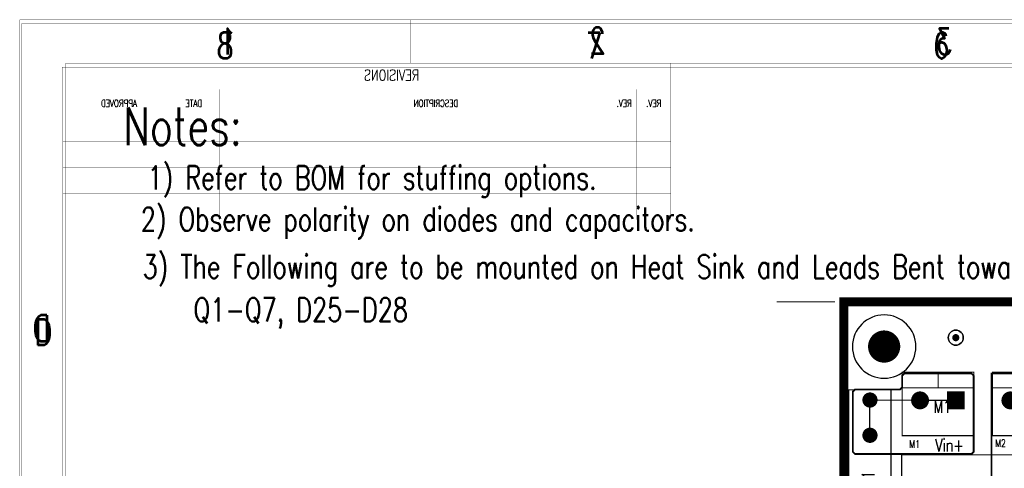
# Model space of a CAD drawing. Extents: x -4.8 to 11.7, y -3.6 to 8.1.
# Tile 4 of 53: x -4.8 to 0.7, y 5.6 to 8.1. Entities that reach past the tile are written whole.
import ezdxf

# ---------------------------------------------------------------- set-up
doc = ezdxf.new("R2010")
doc.units = 0
for name, pattern in [('KEEPOUT_00011101$0', [2, 1, 1]), ('KEEPOUT_00011110$0', [2, 1, 1]), ('SIG_15', [2, 1, 1]), ('SIG_4', [2, 1, 1]), ('SIG_8', [2, 1, 1]), ('TRMIDX_4096', [2, 1, 1])]:
    doc.linetypes.add(name, pattern=pattern)
for name, color, linetype in [('2D_LINE_02', 231, 'CONTINUOUS'), ('2D_LINE_03', 112, 'CONTINUOUS'), ('2D_LINE_129', 2, 'CONTINUOUS'), ('2D_LINE_130', 106, 'CONTINUOUS'), ('BOARD_OUTLINE_00', 254, 'CONTINUOUS'), ('COPPER_01', 1, 'CONTINUOUS'), ('COPPER_04', 5, 'CONTINUOUS'), ('DIMENSION2_122', 254, 'CONTINUOUS'), ('DIMENSION4_122', 254, 'CONTINUOUS'), ('DIMENSION6_122', 254, 'CONTINUOUS'), ('DIMENSION7_122', 254, 'CONTINUOUS'), ('DRIL_NPLTE_THRU_01', 16, 'CONTINUOUS'), ('DRIL_NPLTE_THRU_04', 176, 'CONTINUOUS'), ('DRIL_PLTE_THRU_01', 16, 'CONTINUOUS'), ('DRIL_PLTE_THRU_04', 176, 'CONTINUOUS'), ('DRIL_SYMBOL', 254, 'CONTINUOUS'), ('KEEPOUT_-1', 254, 'CONTINUOUS'), ('KEEPOUT_00', 2, 'CONTINUOUS'), ('KEEPOUT_01', 2, 'CONTINUOUS'), ('LINK_00', 2, 'CONTINUOUS'), ('PADS_BOT', 5, 'CONTINUOUS'), ('PADS_INNER', 1, 'CONTINUOUS'), ('PADS_TOP', 1, 'CONTINUOUS'), ('PART_NAME_123', 255, 'CONTINUOUS'), ('PART_NAME_129', 2, 'CONTINUOUS'), ('PART_TOP_2DLINE_123', 255, 'CONTINUOUS'), ('PART_TOP_2DLINE_129', 2, 'CONTINUOUS'), ('TEXT_123', 255, 'CONTINUOUS'), ('TEXT_129', 2, 'CONTINUOUS'), ('TEXT_130', 106, 'CONTINUOUS')]:
    doc.layers.add(name, color=color, linetype=linetype)
doc.styles.add('W0$00075', font='simplex', dxfattribs={"width": 0.75})
doc.styles.add('W0$001', font='simplex', dxfattribs={"width": 0.75})
doc.styles.add('W0$006', font='simplex', dxfattribs={"width": 0.75})
doc.styles.add('W0$01', font='simplex', dxfattribs={"width": 0.75})

# ---------------------------------------------------------------- blocks, each defined once
blk = doc.blocks.new('SMOOTH_0$01')
at = {"const_width": 0.005}
blk.add_lwpolyline([(-0.0025, 0, 1), (0.0025, 0, 1)], format="xyb", close=True, dxfattribs=at)
blk = doc.blocks.new('BOARD_1')
at = {"layer": 'BOARD_OUTLINE_00', "const_width": 0.01}
blk.add_lwpolyline([(0.0943, 1.2005), (7.4193, 1.2005), (7.4193, -5.5995), (0.0943, -5.5995)], close=True, dxfattribs=at)
at = {"layer": 'BOARD_OUTLINE_00'}
blk.add_blockref('SMOOTH_0$01', (0.0943, 1.2005), dxfattribs=at)
blk = doc.blocks.new('SMOOTH_0$001')
at = {"const_width": 0.0005}
blk.add_lwpolyline([(-0.00025, 0, 1), (0.00025, 0, 1)], format="xyb", close=True, dxfattribs=at)
blk = doc.blocks.new('DRAWING_89')
at = {"layer": '2D_LINE_130', "const_width": 0.001}
for points in [[(15.9061, -0.4699), (-0.5924, -0.4699), (-0.5924, 10.2056), (15.9061, 10.2056)], [(15.6787, -0.2272), (-0.3346, -0.2272), (-0.3346, 9.963), (15.6787, 9.963)]]:
    blk.add_lwpolyline(points, close=True, dxfattribs=at)
for points in [[(1.5912, 9.963), (1.5912, 10.2056)], [(3.5322, 9.963), (3.5322, 10.2056)], [(3.047, 9.963), (3.047, 9.0896)], [(-0.3498, 9.8174), (3.047, 9.8174)], [(0.1355, 9.8174), (0.1355, 9.0896)], [(0.5237, 9.8174), (0.5237, 9.0896)], [(2.6588, 9.8174), (2.6588, 9.0896)], [(2.8529, 9.8174), (2.8529, 9.0896)], [(-0.3498, 9.6719), (3.047, 9.6719)], [(-0.3498, 9.5263), (3.047, 9.5263)], [(-0.3498, 9.3807), (3.047, 9.3807)], [(-0.3498, 9.2351), (3.047, 9.2351)], [(-0.3498, 9.0896), (3.047, 9.0896)]]:
    blk.add_lwpolyline(points, dxfattribs=at)
at = {"layer": '2D_LINE_130'}
for p in [(-0.5924, 10.2056), (1.5912, 10.2056), (3.5322, 10.2056), (-0.3346, 9.963), (1.5912, 9.963), (3.047, 9.963), (3.5322, 9.963), (-0.3498, 9.8174), (0.1355, 9.8174), (0.5237, 9.8174), (2.6588, 9.8174), (2.8529, 9.8174), (3.047, 9.8174), (-0.3498, 9.6719), (3.047, 9.6719), (-0.3498, 9.5263), (3.047, 9.5263), (-0.3498, 9.3807), (3.047, 9.3807), (-0.3498, 9.2351), (3.047, 9.2351), (-0.3498, 9.0896), (0.1355, 9.0896), (0.5237, 9.0896), (2.6588, 9.0896), (2.8529, 9.0896), (3.047, 9.0896), (3.047, 9.0896)]:
    blk.add_blockref('SMOOTH_0$001', p, dxfattribs=at)
at = {"layer": 'TEXT_130', "style": 'W0$00075', "text_generation_flag": 2, "width": 0.75}
for s, height, p in [('1', 0.1456, (0.6207, 10.0115)), ('2', 0.1456, (2.6831, 10.0164)), ('3', 0.1456, (4.6241, 10.0115)), ('REVISIONS', 0.06066, (1.6398, 9.866)), ('APPROVED', 0.03882, (0.0627, 9.7204)), ('DATE', 0.03882, (0.4266, 9.7204)), ('DESCRIPTION', 0.03882, (1.8581, 9.7204)), ('REV.', 0.03882, (2.8286, 9.7204)), ('REV.', 0.03882, (2.9936, 9.7204)), ('D', 0.1456, (-0.4225, 8.4102))]:
    blk.add_text(s, height=height, dxfattribs=at).set_placement(p)
blk = doc.blocks.new('DRAWING_94')
at = {"layer": '2D_LINE_129', "const_width": 0.001}
blk.add_lwpolyline([(0, 0), (16.4985, 0), (16.4985, 10.6755), (0, 10.6755)], close=True, dxfattribs=at)
at = {"layer": '2D_LINE_129'}
blk.add_blockref('SMOOTH_0$001', (0, 10.6755), dxfattribs=at)
blk = doc.blocks.new('DRAWING_117')
at = {"layer": '2D_LINE_129', "const_width": 0.001}
blk.add_lwpolyline([(0, 0), (16.0133, 0), (16.0133, 10.1903), (0, 10.1903)], close=True, dxfattribs=at)
at = {"layer": '2D_LINE_129'}
blk.add_blockref('SMOOTH_0$001', (0, 10.1903), dxfattribs=at)
blk = doc.blocks.new('DRAWING_122')
at = {"layer": '2D_LINE_129', "const_width": 0.001}
blk.add_lwpolyline([(0, 0), (0, 0.2426)], dxfattribs=at)
at = {"layer": '2D_LINE_129'}
for p in [(0, 0.2426), (0, 0)]:
    blk.add_blockref('SMOOTH_0$001', p, dxfattribs=at)
blk = doc.blocks.new('DRAWING_123')
at = {"layer": '2D_LINE_129', "const_width": 0.001}
blk.add_lwpolyline([(0, 0), (0, 0.2426)], dxfattribs=at)
at = {"layer": '2D_LINE_129'}
for p in [(0, 0.2426), (0, 0)]:
    blk.add_blockref('SMOOTH_0$001', p, dxfattribs=at)
blk = doc.blocks.new('SMOOTH_0$05')
at = {"const_width": 0.025}
blk.add_lwpolyline([(-0.0125, 0, 1), (0.0125, 0, 1)], format="xyb", close=True, dxfattribs=at)
blk = doc.blocks.new('DRAWING_167')
at = {"layer": '2D_LINE_02', "const_width": 0.05}
blk.add_lwpolyline([(0.0943, 1.2005), (7.4193, 1.2005), (7.4193, -5.5995), (0.0943, -5.5995)], close=True, dxfattribs=at)
at = {"layer": '2D_LINE_02'}
blk.add_blockref('SMOOTH_0$05', (0.0943, 1.2005), dxfattribs=at)
blk = doc.blocks.new('DRAWING_168')
at = {"layer": '2D_LINE_03', "const_width": 0.05}
blk.add_lwpolyline([(0.0943, 1.2005), (7.4193, 1.2005), (7.4193, -5.5995), (0.0943, -5.5995)], close=True, dxfattribs=at)
at = {"layer": '2D_LINE_03'}
blk.add_blockref('SMOOTH_0$05', (0.0943, 1.2005), dxfattribs=at)
blk = doc.blocks.new('DRAWING_276')
at = {"layer": '2D_LINE_02', "const_width": 0.05}
blk.add_lwpolyline([(0.0746, 0.0502), (4.145, 0.0502), (4.145, -0.675), (3.4351, -0.675), (3.4351, -0.9951), (3.57, -0.9951), (3.57, -4.45), (2.89, -4.45), (2.89, -3.38), (0.0746, -3.38)], close=True, dxfattribs=at)
at = {"layer": '2D_LINE_02'}
for p in [(0.0746, 0.0502), (4.145, 0.0502), (3.4351, -0.675), (4.145, -0.675), (3.4351, -0.9951), (3.57, -0.9951), (0.0746, -3.38), (2.89, -3.38), (2.89, -4.45), (3.57, -4.45)]:
    blk.add_blockref('SMOOTH_0$05', p, dxfattribs=at)
blk = doc.blocks.new('D_2dfeghi_540')
at = {"layer": 'DIMENSION2_122', "linetype": 'TRMIDX_4096', "const_width": 0.005}
blk.add_lwpolyline([(-0.55, 6.5)], close=True, dxfattribs=at)
at = {"layer": 'DIMENSION4_122', "linetype": 'TRMIDX_4096', "const_width": 0.005}
blk.add_lwpolyline([(-0.55, 6.5), (-0.55, 6.5), (-0.55, 6.5)], close=True, dxfattribs=at)
at = {"layer": 'DIMENSION6_122', "linetype": 'TRMIDX_4096', "const_width": 0.005}
blk.add_lwpolyline([(-0.275, 6.5), (-0.6, 6.5)], dxfattribs=at)
at = {"layer": 'DIMENSION7_122', "linetype": 'TRMIDX_4096', "const_width": 0.001}
blk.add_lwpolyline([(-0.225, 6.5), (-0.225, 6.5)], dxfattribs=at)
blk = doc.blocks.new('COPPER_286')
at = {"layer": 'COPPER_04', "const_width": 0.01}
blk.add_lwpolyline([(0.0246, 0.1482), (0.0366, 0.1602), (0.288, 0.1602), (0.3, 0.1722), (0.3, 0.238), (0.312, 0.25), (0.688, 0.25), (0.7, 0.238), (0.7, -0.188), (0.688, -0.2), (0.0366, -0.2), (0.0246, -0.188)], close=True, dxfattribs=at)
at = {"layer": 'COPPER_04'}
for p in [(0.3, 0.238), (0.312, 0.25), (0.688, 0.25), (0.7, 0.238), (0.0366, 0.1602), (0.288, 0.1602), (0.3, 0.1722), (0.0246, 0.1482), (0.0246, -0.188), (0.0366, -0.2), (0.688, -0.2), (0.7, -0.188)]:
    blk.add_blockref('SMOOTH_0$01', p, dxfattribs=at)
blk = doc.blocks.new('COPPER_287')
at = {"layer": 'COPPER_04', "const_width": 0.01}
blk.add_lwpolyline([(0, 0), (0.4, 0), (0.4, -0.2498), (0.6996, -0.2498), (0.6996, -0.5248), (0.5, -0.5248), (0.5, -0.7748), (0, -0.7748)], close=True, dxfattribs=at)
at = {"layer": 'COPPER_04'}
for p in [(0, 0), (0.4, 0), (0.4, -0.2498), (0.6996, -0.2498), (0.5, -0.5248), (0.6996, -0.5248), (0, -0.7748), (0.5, -0.7748)]:
    blk.add_blockref('SMOOTH_0$01', p, dxfattribs=at)
blk = doc.blocks.new('COPPER_288')
at = {"layer": 'COPPER_01', "const_width": 0.01}
blk.add_lwpolyline([(0.0246, 0.1482), (0.0366, 0.1602), (0.288, 0.1602), (0.3, 0.1722), (0.3, 0.238), (0.312, 0.25), (0.688, 0.25), (0.7, 0.238), (0.7, -0.188), (0.688, -0.2), (0.0366, -0.2), (0.0246, -0.188)], close=True, dxfattribs=at)
at = {"layer": 'COPPER_01'}
for p in [(0.3, 0.238), (0.312, 0.25), (0.688, 0.25), (0.7, 0.238), (0.0366, 0.1602), (0.288, 0.1602), (0.3, 0.1722), (0.0246, 0.1482), (0.0246, -0.188), (0.0366, -0.2), (0.688, -0.2), (0.7, -0.188)]:
    blk.add_blockref('SMOOTH_0$01', p, dxfattribs=at)
blk = doc.blocks.new('COPPER_289')
at = {"layer": 'COPPER_01', "const_width": 0.01}
blk.add_lwpolyline([(0, 0), (0.4, 0), (0.4, -0.2498), (0.6996, -0.2498), (0.6996, -0.5248), (0.5, -0.5248), (0.5, -0.7748), (0, -0.7748)], close=True, dxfattribs=at)
at = {"layer": 'COPPER_01'}
for p in [(0, 0), (0.4, 0), (0.4, -0.2498), (0.6996, -0.2498), (0.5, -0.5248), (0.6996, -0.5248), (0, -0.7748), (0.5, -0.7748)]:
    blk.add_blockref('SMOOTH_0$01', p, dxfattribs=at)
blk = doc.blocks.new('COPPER_290')
at = {"layer": 'COPPER_01', "const_width": 0.01}
blk.add_lwpolyline([(0, 0), (-0.035, 0), (-0.035, 0.1499), (0.8301, 0.1499), (0.8301, -0.0901), (0.9951, -0.0901), (0.9951, -0.0101), (0.9601, -0.0101), (0.9601, 0.1299), (1.2501, 0.1299), (1.2501, 0.6049), (0.9001, 0.6049), (0.9001, 0.4499), (1.0501, 0.4499), (1.0501, 0.2499), (0.55, 0.2499), (0.55, 0.6749), (0.3501, 0.6749), (0.3501, 0.935), (0.0451, 0.935), (0.0451, 0.6299), (-0.1199, 0.6299), (-0.1199, 0.4499), (0.0551, 0.4499), (0.0551, 0.2499), (-0.4899, 0.2499), (-0.4899, -0.5748), (-0.7254, -0.5748), (-0.7254, -1.3248), (-0.2599, -1.3248), (-0.2599, -0.1), (0, -0.1)], close=True, dxfattribs=at)
at = {"layer": 'COPPER_01'}
for p in [(0.0451, 0.935), (0.3501, 0.935), (0.3501, 0.6749), (0.55, 0.6749), (-0.1199, 0.6299), (0.0451, 0.6299), (0.9001, 0.6049), (1.2501, 0.6049), (-0.1199, 0.4499), (0.0551, 0.4499), (0.9001, 0.4499), (1.0501, 0.4499), (-0.4899, 0.2499), (0.0551, 0.2499), (0.55, 0.2499), (1.0501, 0.2499), (-0.035, 0.1499), (0.8301, 0.1499), (0.9601, 0.1299), (1.2501, 0.1299), (-0.035, 0), (0, 0), (0.9601, -0.0101), (0.9951, -0.0101), (-0.2599, -0.1), (0, -0.1), (0.8301, -0.0901), (0.9951, -0.0901), (-0.7254, -0.5748), (-0.4899, -0.5748), (-0.7254, -1.3248), (-0.2599, -1.3248)]:
    blk.add_blockref('SMOOTH_0$01', p, dxfattribs=at)
blk = doc.blocks.new('SMOOTH_0$006')
at = {"const_width": 0.003}
blk.add_lwpolyline([(-0.0015, 0, 1), (0.0015, 0, 1)], format="xyb", close=True, dxfattribs=at)
blk = doc.blocks.new('PART_BODY_TOP_196')
at = {"layer": 'PART_TOP_2DLINE_123', "const_width": 0.006}
blk.add_lwpolyline([(0.8845, 0.1175), (-0.0575, 0.1175), (-0.0575, -0.1175), (0.8845, -0.1175)], close=True, dxfattribs=at)
at = {"layer": 'PART_TOP_2DLINE_129', "const_width": 0.001}
blk.add_lwpolyline([(0.8845, 0.1175), (-0.0575, 0.1175), (-0.0575, -0.1175), (0.8845, -0.1175)], close=True, dxfattribs=at)
at = {"layer": 'PART_TOP_2DLINE_123'}
for p in [(-0.0575, 0.1175), (0.8845, 0.1175), (-0.0575, -0.1175), (0.8845, -0.1175)]:
    blk.add_blockref('SMOOTH_0$006', p, dxfattribs=at)
at = {"layer": 'PART_TOP_2DLINE_129'}
for p in [(-0.0575, 0.1175), (0.8845, 0.1175), (-0.0575, -0.1175), (0.8845, -0.1175)]:
    blk.add_blockref('SMOOTH_0$001', p, dxfattribs=at)
blk = doc.blocks.new('DRIL_SYMBOL_0$052')
at = {"layer": 'DRIL_SYMBOL', "const_width": 0.002}
for points in [[(-0.01, 0), (0.01, 0)], [(0, -0.01), (0, 0.01)]]:
    blk.add_lwpolyline(points, dxfattribs=at)
blk = doc.blocks.new('DRIL_HOLE_0$052')
at = {"const_width": 0.026}
blk.add_lwpolyline([(-0.013, 0, 1), (0.013, 0, 1)], format="xyb", close=True, dxfattribs=at)
blk.add_blockref('DRIL_SYMBOL_0$052', (0, 0))
blk = doc.blocks.new('PAD_5')
at = {"const_width": 0.0425}
blk.add_lwpolyline([(0, -0.02125, 1), (0, 0.02125, 1)], format="xyb", close=True, dxfattribs=at)
blk = doc.blocks.new('STK_TOP_164')
at = {"layer": 'DRIL_PLTE_THRU_01'}
blk.add_blockref('DRIL_HOLE_0$052', (0, 0), dxfattribs=at)
at = {"layer": 'DRIL_PLTE_THRU_04'}
blk.add_blockref('DRIL_HOLE_0$052', (0, 0), dxfattribs=at)
at = {"layer": 'PADS_BOT'}
blk.add_blockref('PAD_5', (0, 0), dxfattribs=at)
at = {"layer": 'PADS_INNER'}
blk.add_blockref('PAD_5', (0, 0), dxfattribs=at)
at = {"layer": 'PADS_TOP'}
blk.add_blockref('PAD_5', (0, 0), dxfattribs=at)
blk = doc.blocks.new('SYM_TOP_29')
for name, p in [('PART_BODY_TOP_196', (0, 0)), ('STK_TOP_164', (0, 0)), ('STK_TOP_164', (0.197, 0)), ('STK_TOP_164', (0.63, 0)), ('STK_TOP_164', (0.827, 0))]:
    blk.add_blockref(name, p)
blk = doc.blocks.new('PART_TOP_4')
blk.add_blockref('SYM_TOP_29', (0, 0))
at = {"layer": 'PART_NAME_123', "style": 'W0$006', "width": 0.75}
blk.add_text('F1', height=0.042, dxfattribs=at).set_placement((-0.01, -0.18))
at = {"layer": 'PART_NAME_129', "style": 'W0$001', "width": 0.75}
blk.add_text('F1', height=0.07, dxfattribs=at).set_placement((0.345, -0.025))
blk = doc.blocks.new('PART_BODY_TOP_200')
at = {"layer": 'PART_TOP_2DLINE_123', "const_width": 0.006}
blk.add_lwpolyline([(0.3, 0.197), (-0.1, 0.197), (-0.1, -0.157), (0.3, -0.157)], close=True, dxfattribs=at)
for points in [[(0.3, -0.07), (-0.1, -0.07)], [(0.099, -0.157), (0.099, -0.07)]]:
    blk.add_lwpolyline(points, dxfattribs=at)
at = {"layer": 'PART_TOP_2DLINE_129', "const_width": 0.001}
blk.add_lwpolyline([(0.3, 0.197), (-0.1, 0.197), (-0.1, -0.157), (0.3, -0.157)], close=True, dxfattribs=at)
for points in [[(0.3, -0.07), (-0.1, -0.07)], [(0.099, -0.157), (0.099, -0.07)]]:
    blk.add_lwpolyline(points, dxfattribs=at)
at = {"layer": 'PART_TOP_2DLINE_123'}
for p in [(-0.1, 0.197), (0.3, 0.197), (-0.1, -0.07), (0.099, -0.07), (0.3, -0.07), (-0.1, -0.157), (0.099, -0.157), (0.3, -0.157)]:
    blk.add_blockref('SMOOTH_0$006', p, dxfattribs=at)
at = {"layer": 'PART_TOP_2DLINE_129'}
for p in [(-0.1, 0.197), (0.3, 0.197), (-0.1, -0.07), (0.099, -0.07), (0.3, -0.07), (-0.1, -0.157), (0.099, -0.157), (0.3, -0.157)]:
    blk.add_blockref('SMOOTH_0$001', p, dxfattribs=at)
blk = doc.blocks.new('PAD_17')
at = {"const_width": 0.05}
blk.add_lwpolyline([(0, -0.025, 1), (0, 0.025, 1)], format="xyb", close=True, dxfattribs=at)
blk = doc.blocks.new('PAD_18')
at = {"const_width": 0.1}
blk.add_lwpolyline([(-0.05, 0), (0.05, 0)], dxfattribs=at)
blk = doc.blocks.new('STK_TOP_45')
at = {"layer": 'DRIL_PLTE_THRU_01'}
blk.add_blockref('DRIL_HOLE_0$052', (0, 0), dxfattribs=at)
at = {"layer": 'DRIL_PLTE_THRU_04'}
blk.add_blockref('DRIL_HOLE_0$052', (0, 0), dxfattribs=at)
at = {"layer": 'PADS_BOT'}
blk.add_blockref('PAD_18', (0, 0), dxfattribs=at)
at = {"layer": 'PADS_INNER'}
blk.add_blockref('PAD_17', (0, 0), dxfattribs=at)
at = {"layer": 'PADS_TOP'}
blk.add_blockref('PAD_18', (0, 0), dxfattribs=at)
blk = doc.blocks.new('STK_TOP_46')
at = {"layer": 'DRIL_PLTE_THRU_01'}
blk.add_blockref('DRIL_HOLE_0$052', (0, 0), dxfattribs=at)
at = {"layer": 'DRIL_PLTE_THRU_04'}
blk.add_blockref('DRIL_HOLE_0$052', (0, 0), dxfattribs=at)
at = {"layer": 'PADS_BOT'}
blk.add_blockref('PAD_17', (0, 0), dxfattribs=at)
at = {"layer": 'PADS_INNER'}
blk.add_blockref('PAD_17', (0, 0), dxfattribs=at)
at = {"layer": 'PADS_TOP'}
blk.add_blockref('PAD_17', (0, 0), dxfattribs=at)
blk = doc.blocks.new('SYM_TOP_33')
for name, p in [('PART_BODY_TOP_200', (0, 0)), ('STK_TOP_45', (0, 0)), ('STK_TOP_46', (0.2, 0))]:
    blk.add_blockref(name, p)
blk = doc.blocks.new('PART_TOP_31')
blk.add_blockref('SYM_TOP_33', (0, 0))
at = {"layer": 'PART_NAME_123', "style": 'W0$006', "width": 0.75}
blk.add_text('M2', height=0.042, rotation=180, dxfattribs=at).set_placement((0.285, 0.26))
at = {"layer": 'PART_NAME_129', "style": 'W0$001', "width": 0.75}
blk.add_text('M2', height=0.07, rotation=180, dxfattribs=at).set_placement((0.135, 0.08))
blk = doc.blocks.new('PART_BODY_TOP_177')
at = {"layer": 'PART_TOP_2DLINE_123', "const_width": 0.006}
blk.add_lwpolyline([(-0.072, 0.2215), (0.958, 0.2215), (0.958, -0.2215), (-0.072, -0.2215)], close=True, dxfattribs=at)
at = {"layer": 'PART_TOP_2DLINE_123'}
for p in [(-0.072, 0.2215), (0.958, 0.2215), (-0.072, -0.2215), (0.958, -0.2215)]:
    blk.add_blockref('SMOOTH_0$006', p, dxfattribs=at)
blk = doc.blocks.new('DRIL_SYMBOL_0$045')
at = {"layer": 'DRIL_SYMBOL', "const_width": 0.002}
for points in [[(-0.01, 0), (0.01, 0)], [(0, -0.01), (0, 0.01)]]:
    blk.add_lwpolyline(points, dxfattribs=at)
blk = doc.blocks.new('DRIL_HOLE_0$045')
at = {"const_width": 0.0225}
blk.add_lwpolyline([(-0.01125, 0, 1), (0.01125, 0, 1)], format="xyb", close=True, dxfattribs=at)
blk.add_blockref('DRIL_SYMBOL_0$045', (0, 0))
blk = doc.blocks.new('PAD_35')
at = {"const_width": 0.085}
blk.add_lwpolyline([(-0.0425, 0), (0.0425, 0)], dxfattribs=at)
blk = doc.blocks.new('STK_TOP_12')
at = {"layer": 'DRIL_PLTE_THRU_01'}
blk.add_blockref('DRIL_HOLE_0$045', (0, 0), dxfattribs=at)
at = {"layer": 'DRIL_PLTE_THRU_04'}
blk.add_blockref('DRIL_HOLE_0$045', (0, 0), dxfattribs=at)
at = {"layer": 'PADS_BOT'}
blk.add_blockref('PAD_35', (0, 0), dxfattribs=at)
at = {"layer": 'PADS_INNER'}
blk.add_blockref('PAD_5', (0, 0), dxfattribs=at)
at = {"layer": 'PADS_TOP'}
blk.add_blockref('PAD_35', (0, 0), dxfattribs=at)
blk = doc.blocks.new('STK_TOP_13')
at = {"layer": 'DRIL_PLTE_THRU_01'}
blk.add_blockref('DRIL_HOLE_0$045', (0, 0), dxfattribs=at)
at = {"layer": 'DRIL_PLTE_THRU_04'}
blk.add_blockref('DRIL_HOLE_0$045', (0, 0), dxfattribs=at)
at = {"layer": 'PADS_BOT'}
blk.add_blockref('PAD_5', (0, 0), dxfattribs=at)
at = {"layer": 'PADS_INNER'}
blk.add_blockref('PAD_5', (0, 0), dxfattribs=at)
at = {"layer": 'PADS_TOP'}
blk.add_blockref('PAD_5', (0, 0), dxfattribs=at)
blk = doc.blocks.new('SYM_TOP_10')
for name, p in [('PART_BODY_TOP_177', (0, 0)), ('STK_TOP_12', (0, 0)), ('STK_TOP_13', (0.886, 0))]:
    blk.add_blockref(name, p)
blk = doc.blocks.new('PART_TOP_61')
blk.add_blockref('SYM_TOP_10', (0, 0))
at = {"layer": 'PART_NAME_123', "style": 'W0$006', "width": 0.75}
blk.add_text('C2', height=0.042, rotation=180, dxfattribs=at).set_placement((0.01, 0.285))
blk = doc.blocks.new('PART_TOP_62')
blk.add_blockref('SYM_TOP_33', (0, 0))
at = {"layer": 'PART_NAME_123', "style": 'W0$006', "width": 0.75}
blk.add_text('M1', height=0.042, rotation=180, dxfattribs=at).set_placement((0.26, 0.265))
at = {"layer": 'PART_NAME_129', "style": 'W0$001', "width": 0.75}
blk.add_text('M1', height=0.07, rotation=180, dxfattribs=at).set_placement((0.125, 0.07))
blk = doc.blocks.new('PART_BODY_TOP_270')
at = {"layer": 'KEEPOUT_00', "linetype": 'KEEPOUT_00011101$0'}
blk.add_lwpolyline([(0.1772, 0, 1), (-0.1772, 0, 1)], format="xyb", close=True, dxfattribs=at)
blk = doc.blocks.new('DRIL_SYMBOL_0$18')
at = {"layer": 'DRIL_SYMBOL', "const_width": 0.002}
for points in [[(-0.01, 0), (0.01, 0)], [(0, -0.01), (0, 0.01)]]:
    blk.add_lwpolyline(points, dxfattribs=at)
blk = doc.blocks.new('DRIL_HOLE_0$18')
at = {"const_width": 0.09}
blk.add_lwpolyline([(-0.045, 0, 1), (0.045, 0, 1)], format="xyb", close=True, dxfattribs=at)
blk.add_blockref('DRIL_SYMBOL_0$18', (0, 0))
blk = doc.blocks.new('PAD_117')
at = {"const_width": 0.0025}
blk.add_lwpolyline([(0, -0.00125, 1), (0, 0.00125, 1)], format="xyb", close=True, dxfattribs=at)
blk = doc.blocks.new('STK_TOP_143')
at = {"layer": 'DRIL_NPLTE_THRU_01'}
blk.add_blockref('DRIL_HOLE_0$18', (0, 0), dxfattribs=at)
at = {"layer": 'DRIL_NPLTE_THRU_04'}
blk.add_blockref('DRIL_HOLE_0$18', (0, 0), dxfattribs=at)
at = {"layer": 'PADS_BOT'}
blk.add_blockref('PAD_117', (0, 0), dxfattribs=at)
at = {"layer": 'PADS_INNER'}
blk.add_blockref('PAD_117', (0, 0), dxfattribs=at)
at = {"layer": 'PADS_TOP'}
blk.add_blockref('PAD_117', (0, 0), dxfattribs=at)
blk = doc.blocks.new('SYM_TOP_103')
for name, p in [('PART_BODY_TOP_270', (0, 0)), ('STK_TOP_143', (-0.0001, 0.0001))]:
    blk.add_blockref(name, p)
blk = doc.blocks.new('PART_TOP_283')
blk.add_blockref('SYM_TOP_103', (0, 0))
blk = doc.blocks.new('PART_BODY_TOP_271')
at = {"layer": 'KEEPOUT_-1', "linetype": 'KEEPOUT_00011110$0'}
blk.add_lwpolyline([(-0.0419, 0, 1), (0.0419, 0, 1)], format="xyb", close=True, dxfattribs=at)
at = {"layer": 'KEEPOUT_01', "linetype": 'KEEPOUT_00011110$0'}
blk.add_lwpolyline([(-0.0419, 0, 1), (0.0419, 0, 1)], format="xyb", close=True, dxfattribs=at)
blk = doc.blocks.new('DRIL_HOLE_0')
blk.add_lwpolyline([(0, 0, 1), (0, 0, 1)], format="xyb", close=True)
blk = doc.blocks.new('PAD_0')
blk.add_lwpolyline([(0, 0, 1), (0, 0, 1)], format="xyb", close=True)
blk = doc.blocks.new('PAD_65')
at = {"const_width": 0.02}
blk.add_lwpolyline([(0, -0.01, 1), (0, 0.01, 1)], format="xyb", close=True, dxfattribs=at)
blk = doc.blocks.new('STK_TOP_150')
at = {"layer": 'DRIL_PLTE_THRU_01'}
blk.add_blockref('DRIL_HOLE_0', (0, 0), dxfattribs=at)
at = {"layer": 'DRIL_PLTE_THRU_04'}
blk.add_blockref('DRIL_HOLE_0', (0, 0), dxfattribs=at)
at = {"layer": 'PADS_BOT'}
blk.add_blockref('PAD_0', (0, 0), dxfattribs=at)
at = {"layer": 'PADS_INNER'}
blk.add_blockref('PAD_0', (0, 0), dxfattribs=at)
at = {"layer": 'PADS_TOP'}
blk.add_blockref('PAD_65', (0, 0), dxfattribs=at)
blk = doc.blocks.new('SYM_TOP_104')
for name in ['PART_BODY_TOP_271', 'STK_TOP_150']:
    blk.add_blockref(name, (0, 0))
blk = doc.blocks.new('PART_TOP_287')
blk.add_blockref('SYM_TOP_104', (0, 0))
blk = doc.blocks.new('PART_BODY_BOT_271')
at = {"layer": 'KEEPOUT_-1', "linetype": 'KEEPOUT_00011110$0'}
blk.add_lwpolyline([(-0.0419, 0, 1), (0.0419, 0, 1)], format="xyb", close=True, dxfattribs=at)
at = {"layer": 'KEEPOUT_01', "linetype": 'KEEPOUT_00011110$0'}
blk.add_lwpolyline([(-0.0419, 0, 1), (0.0419, 0, 1)], format="xyb", close=True, dxfattribs=at)
blk = doc.blocks.new('STK_BOT_150')
at = {"layer": 'DRIL_PLTE_THRU_01'}
blk.add_blockref('DRIL_HOLE_0', (0, 0), dxfattribs=at)
at = {"layer": 'DRIL_PLTE_THRU_04'}
blk.add_blockref('DRIL_HOLE_0', (0, 0), dxfattribs=at)
at = {"layer": 'PADS_BOT'}
blk.add_blockref('PAD_65', (0, 0), dxfattribs=at)
at = {"layer": 'PADS_INNER'}
blk.add_blockref('PAD_0', (0, 0), dxfattribs=at)
at = {"layer": 'PADS_TOP'}
blk.add_blockref('PAD_0', (0, 0), dxfattribs=at)
blk = doc.blocks.new('SYM_BOT_104')
for name in ['PART_BODY_BOT_271', 'STK_BOT_150']:
    blk.add_blockref(name, (0, 0))
blk = doc.blocks.new('PART_BOT_288')
blk.add_blockref('SYM_BOT_104', (0, 0))

msp = doc.modelspace()

# ---------------------------------------------------------------- linework, layer by layer
at = {"layer": 'LINK_00', "linetype": 'SIG_15'}
for p, q in [((0.4007, 5.9495), (-0.0793, 5.9515)), ((-0.0793, 5.7545), (-0.0793, 5.9515)), ((0.4007, 5.9495), (0.2007, 5.9495))]:
    msp.add_line(p, q, dxfattribs=at)

# ---------------------------------------------------------------- block references
for name, p in [('DRAWING_89', (-4.2394, -2.1304)), ('DRAWING_94', (-4.8225, -2.6223)), ('DRAWING_123', (-2.6389, 7.8106)), ('DRAWING_122', (-0.6979, 7.8106)), ('DRAWING_117', (-4.5951, -2.3796)), ('D_2dfeghi_540', (0, 0)), ('DRAWING_167', (-0.3193, 5.2995)), ('DRAWING_168', (-0.3193, 5.2995)), ('DRAWING_276', (-0.2996, 6.4498)), ('BOARD_1', (-0.3193, 5.2995)), ('PART_TOP_283', (0, 6.25)), ('PART_TOP_287', (0.4004, 6.2998))]:
    msp.add_blockref(name, p)
at = {"xscale": -1}
msp.add_blockref('PART_BOT_288', (0.4004, 6.2998), dxfattribs=at)
for name, p, rotation in [('PART_TOP_62', (0.4007, 5.9495), 180), ('PART_TOP_31', (0.9057, 5.9495), 180), ('PART_TOP_4', (-0.0793, 5.1245), 90), ('PART_TOP_61', (1.0557, 5.4245), 180)]:
    msp.add_blockref(name, p, dxfattribs=dict(rotation=rotation))
at = {"linetype": 'SIG_15'}
for name in ['COPPER_286', 'COPPER_288']:
    msp.add_blockref(name, (-0.1996, 5.8498), dxfattribs=at)
at = {"linetype": 'SIG_8'}
for name in ['COPPER_287', 'COPPER_289']:
    msp.add_blockref(name, (0.6004, 6.0998), dxfattribs=at)
at = {"linetype": 'SIG_4'}
msp.add_blockref('COPPER_290', (1.3504, 4.8998), dxfattribs=at)

# ---------------------------------------------------------------- texts
at = {"layer": 'TEXT_123', "style": 'W0$01', "width": 0.75}
msp.add_text('Vin+', height=0.07, dxfattribs=at).set_placement((0.2856, 5.6646))
at = {"layer": 'TEXT_129', "style": 'W0$001', "width": 0.75}
for s, height, p in [('8', 0.1456, (-3.7307, 7.8591)), ('7', 0.1456, (-1.6684, 7.8591)), ('6', 0.1456, (0.2726, 7.8591)), ('Notes:', 0.21, (-4.2524, 7.3756)), ('1) Refer to BOM for stuffing options.', 0.13125, (-4.1174, 7.1281)), ('2) Observe polarity on diodes and capacitors.', 0.13125, (-4.1549, 6.8956)), ('3) The Following are to be mounted on Heat Sink and Leads Bent towards Secondary Side:', 0.13125, (-4.1449, 6.6306)), ('Q1-Q7, D25-D28', 0.13125, (-3.8599, 6.3906)), ('D', 0.1456, (-4.7497, 6.2578))]:
    msp.add_text(s, height=height, dxfattribs=at).set_placement(p)

doc.saveas('drawing.dxf')
